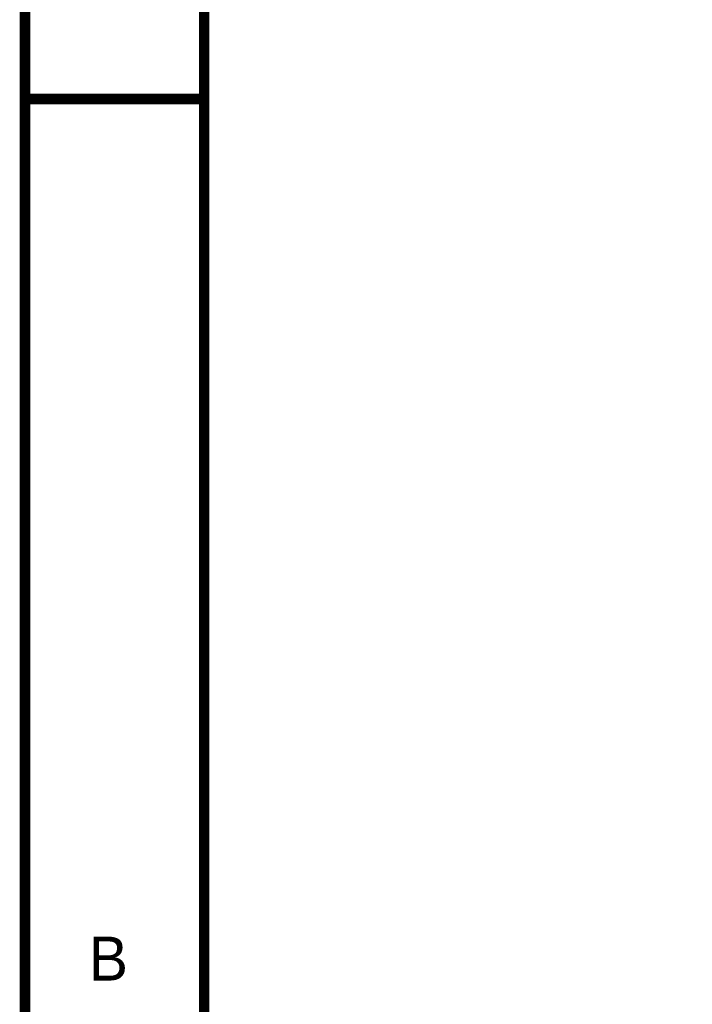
# Model space of a CAD drawing. Header units: inches. Extents: x 0 to 292, y 0 to 193.
# Tile 3 of 189: x 0 to 19, y 119 to 147. Entities that reach past the tile are written whole.
import ezdxf

# ---------------------------------------------------------------- set-up
doc = ezdxf.new("R2010")
doc.units = ezdxf.units.IN
doc.layers.add('Sheet', color=255, linetype='Continuous')

msp = doc.modelspace()

# ---------------------------------------------------------------- linework, layer by layer
at = {"layer": 'Sheet'}
for points in [[(0.058, 193.04, 0.3, 0.3, 0), (292.061, 193.04, 0.3, 0.3, 0), (292.061, 0, 0.3, 0.3, 0), (0.058, 0, 0.3, 0.3, 0), (0.058, 193.04, 0.3, 0.3, 0)], [(0.058, 193.04, 0.0991, 0.0991, 0), (0.058, 0, 0.0991, 0.0991, 0), (292.061, 0, 0.0991, 0.0991, 0), (292.061, 193.04, 0.0991, 0.0991, 0), (0.058, 193.04, 0.0991, 0.0991, 0), (0.058, 193.04, 0.0991, 0.0991, 0)], [(5.144, 187.953, 0.3, 0.3, 0), (286.976, 187.953, 0.3, 0.3, 0), (286.976, 5.068, 0.3, 0.3, 0), (5.144, 5.068, 0.3, 0.3, 0), (5.144, 187.953, 0.3, 0.3, 0)], [(5.144, 187.953, 0.0991, 0.0991, 0), (5.144, 5.068, 0.0991, 0.0991, 0), (286.976, 5.068, 0.0991, 0.0991, 0), (286.976, 187.953, 0.0991, 0.0991, 0), (5.144, 187.953, 0.0991, 0.0991, 0), (5.144, 187.953, 0.0991, 0.0991, 0)]]:
    msp.add_lwpolyline(points, format="xyseb", close=True, dxfattribs=at)
msp.add_lwpolyline([(0.058, 144.78, 0.3, 0.3, 0), (5.144, 144.78, 0.3, 0.3, 0)], format="xyseb", dxfattribs=at)

# ---------------------------------------------------------------- texts
msp.add_text('B', height=1.247, dxfattribs=at).set_placement((1.87, 119.753))

doc.saveas('drawing.dxf')
